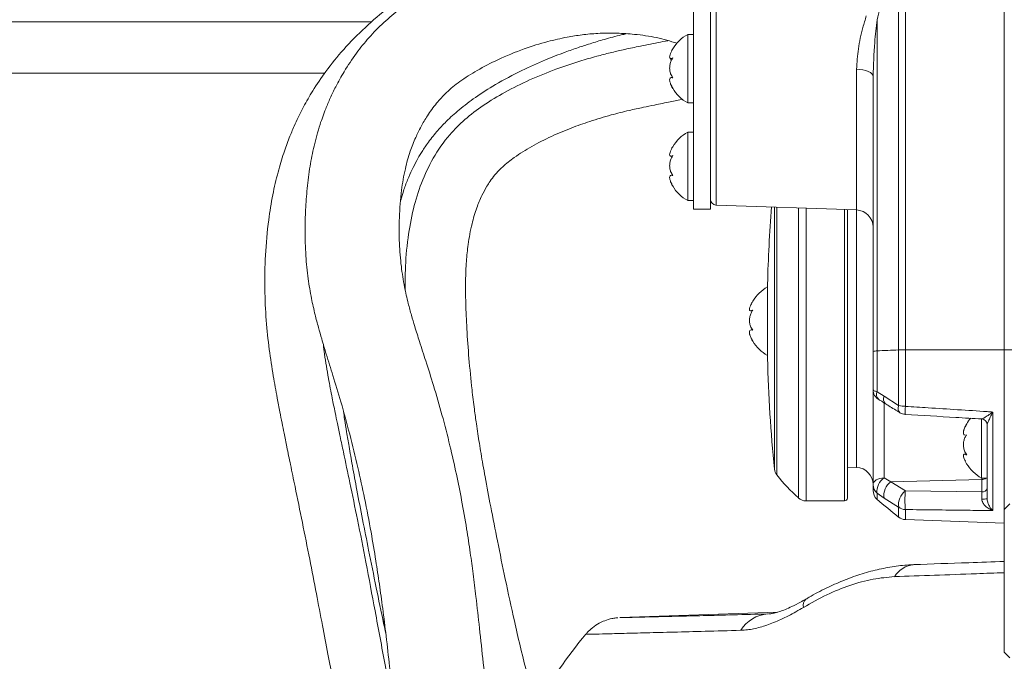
# Model space of a CAD drawing. Header units: millimetres. Extents: x 0 to 8410, y 0 to 5940.
# Tile 23 of 179: x 1128 to 1301, y 2985 to 3097. Entities that reach past the tile are written whole.
import ezdxf

# ---------------------------------------------------------------- set-up
doc = ezdxf.new("R2010")
doc.units = ezdxf.units.MM
doc.header["$LTSCALE"] = 10
doc.styles.add('SLDTEXTSTYLE0', font='TXT', dxfattribs={"width": 0.605})
doc.dimstyles.new('SLDDIMSTYLE0', dxfattribs={"dimtxt": 50, "dimasz": 50, "dimexe": 0, "dimexo": 0.0625, "dimgap": 12.5, "dimtad": 1, "dimtoh": 1, "dimdec": 1, "dimrnd": 1e-09, "dimzin": 12, "dimdsep": 46, "dimtxsty": 'SLDTEXTSTYLE0', "dimsah": 1, "dimcen": 0.09, "dimadec": 0, "dimazin": 0, "dimtfac": 1, "dimtofl": 0, "dimtmove": 0, "dimatfit": 3, "dimfxl": 0, "dimfrac": 2, "dimtolj": 1, "dimtzin": 12, "dimarcsym": 0})

# ---------------------------------------------------------------- blocks, each defined once
blk = doc.blocks.new('*D14')
at = {"color": 7, "linetype": 'Continuous', "lineweight": 0}
for p, q in [((1075.65, 3477.87), (1075.65, 3610.76)), ((1075.65, 3595.76), (1375.65, 3595.76))]:
    blk.add_line(p, q, dxfattribs=at)
for points in [[(1075.65, 3595.76), (1125.65, 3588.26), (1125.65, 3603.26)], [(1375.65, 3595.76), (1325.65, 3603.26), (1325.65, 3588.26)]]:
    blk.add_solid(points, dxfattribs=at)
at = {"color": 7, "linetype": 'Continuous', "lineweight": 0, "insert": (1168.37, 3660.22), "char_height": 50, "attachment_point": 1, "style": 'SLDTEXTSTYLE0'}
blk.add_mtext('300', dxfattribs=at)

msp = doc.modelspace()

# ---------------------------------------------------------------- linework, layer by layer
at = {"color": 7, "linetype": 'Continuous', "lineweight": 0}
for p, q in [((1246.15, 3069.61), (1246.15, 3147.52)), ((1249.15, 3069.61), (1249.15, 3147.52)), ((1300.65, 3039.38), (1300.65, 3141.36)), ((1246.15, 3094.65), (1245.15, 3094.65)), ((1245.15, 3094.65), (1245.15, 3082.65)), ((1242.22, 3090.42), (1242.49, 3090.42)), ((1111.15, 3087.87), (1181.52, 3087.87)), ((1242.53, 3087.09), (1242.31, 3087.09)), ((1277.65, 3039.08), (1277.65, 3087.3)), ((1245.15, 3082.65), (1246.15, 3082.65)), ((1246.15, 3077.52), (1245.15, 3077.52)), ((1245.15, 3077.52), (1245.15, 3065.52)), ((1242.22, 3073.3), (1242.49, 3073.3)), ((1242.53, 3069.97), (1242.31, 3069.97)), ((1246.15, 3064.02), (1246.15, 3069.61)), ((1249.15, 3064.02), (1249.15, 3069.61)), ((1245.15, 3065.52), (1246.15, 3065.52)), ((1246.15, 3064.02), (1249.15, 3064.02)), ((1250.12, 3064.74), (1274.76, 3063.88)), ((1273.15, 3063.93), (1273.15, 3013.37)), ((1259.15, 3037.87), (1259.15, 3050.87)), ((1256.2, 3046.19), (1256.48, 3046.19)), ((1256.54, 3042.86), (1256.33, 3042.86)), ((1277.65, 3032.37), (1277.65, 3039.08)), ((1300.65, 3011.37), (1300.65, 3039.38)), ((1277.65, 3015.67), (1277.65, 3032.37)), ((1296.65, 3027.32), (1296.65, 3016.87)), ((1297.65, 3013.25), (1297.65, 3026.23)), ((1294.06, 3024.41), (1293.85, 3024.41)), ((1293.85, 3024.37), (1294.03, 3024.37)), ((1293.99, 3021.05), (1293.7, 3021.05)), ((1273.15, 3018.78), (1274.76, 3018.73)), ((1277.65, 3014.68), (1277.65, 3015.67)), ((1296.65, 3016.87), (1297.65, 3016.87)), ((1265.9, 3012.87), (1272.65, 3012.87)), ((1301.65, 3012.37), (1300.65, 3011.37)), ((1300.65, 2986.37), (1300.65, 3011.37)), ((1283.31, 3009.58), (1300.65, 3008.98)), ((1191.53, 2992.94), (1192.12, 2990.51)), ((1260.91, 2993.36), (1233.28, 2992.4)), ((1300.65, 2986.37), (1301.65, 2985.37))]:
    msp.add_line(p, q, dxfattribs=at)
at = {"color": 8, "linetype": 'Continuous', "lineweight": 0}
for p, q in [((1282.13, 3039.33), (1282.13, 3133.08)), ((1283.31, 3133.11), (1283.31, 3039.35)), ((1250.12, 3105.77), (1250.12, 3064.74)), ((1111.15, 3096.87), (1189.8, 3096.87)), ((1278.34, 3097.24), (1278.34, 3039.16)), ((1274.76, 3063.88), (1274.76, 3088.54)), ((1260.37, 3044.37), (1260.37, 3064.38)), ((1260.78, 3064.37), (1260.78, 3044.37)), ((1264.57, 3044.37), (1264.57, 3064.23)), ((1265.9, 3064.19), (1265.9, 3044.37)), ((1272.65, 3012.87), (1272.65, 3063.95)), ((1274.76, 3044.37), (1274.76, 3063.88)), ((1260.37, 3018.44), (1260.37, 3044.37)), ((1260.78, 3044.37), (1260.78, 3017.41)), ((1264.57, 3013.37), (1264.57, 3044.37)), ((1265.9, 3044.37), (1265.9, 3012.87)), ((1274.76, 3018.73), (1274.76, 3044.37)), ((1278.34, 3039.16), (1278.34, 3032.01)), ((1282.13, 3029.57), (1282.13, 3039.33)), ((1283.31, 3039.35), (1300.65, 3039.38)), ((1283.31, 3039.35), (1283.31, 3029.44)), ((1300.65, 3039.38), (1303.17, 3039.38)), ((1278.34, 3032.01), (1279.58, 3031.22)), ((1279.58, 3031.22), (1282.13, 3029.57)), ((1279.58, 3030.06), (1279.58, 3016.9)), ((1298.62, 3028.45), (1298.62, 3011.16)), ((1279.58, 3016.9), (1280.79, 3016.21)), ((1280.79, 3016.21), (1296.69, 3016.6)), ((1280.79, 3016.21), (1283.31, 3014.61)), ((1296.69, 3016.6), (1296.69, 3016.87)), ((1296.69, 3014.43), (1296.69, 3016.6)), ((1278.34, 3014.22), (1278.34, 3013.18)), ((1279.57, 3013.37), (1278.34, 3014.22)), ((1283.31, 3014.61), (1296.69, 3014.43)), ((1282.13, 3011.75), (1279.57, 3013.37)), ((1282.13, 3010.01), (1282.13, 3011.75)), ((1283.31, 3011.35), (1283.31, 3009.58))]:
    msp.add_line(p, q, dxfattribs=at)
at = {"color": 8, "linetype": 'Continuous', "lineweight": 0, "flags": 128}
for points in [[(1277.65, 3087.3), (1277.6, 3087.54), (1277.44, 3087.76), (1277.17, 3087.97), (1276.81, 3088.16), (1276.37, 3088.31), (1275.87, 3088.43), (1275.33, 3088.51), (1274.76, 3088.54)], [(1282.13, 3039.33), (1281.65, 3039.31), (1281.17, 3039.29), (1280.69, 3039.27), (1280.22, 3039.25), (1279.74, 3039.23), (1279.27, 3039.21), (1278.8, 3039.18), (1278.34, 3039.16)], [(1277.65, 3032.37), (1277.67, 3032.32), (1277.7, 3032.27), (1277.75, 3032.22), (1277.83, 3032.17), (1277.93, 3032.13), (1278.05, 3032.08), (1278.18, 3032.05), (1278.34, 3032.01)], [(1279.58, 3016.9), (1279.2, 3016.87), (1278.84, 3016.8), (1278.51, 3016.68), (1278.22, 3016.53), (1277.98, 3016.34), (1277.8, 3016.13), (1277.69, 3015.9), (1277.65, 3015.67)]]:
    msp.add_lwpolyline(points, dxfattribs=at)
at = {"color": 7, "linetype": 'Continuous', "lineweight": 0}
for centre, radius, start, end in [((1248.55, 3088.53), 7, 119.0497, 149.3362), ((1248.55, 3088.53), 7, 149.3362, 152.5113), ((1248.55, 3088.77), 7, 207.4374, 210.5144), ((1248.55, 3088.77), 7, 210.5144, 240.9503), ((1248.55, 3071.4), 7, 119.0497, 149.3363), ((1248.55, 3071.4), 7, 149.3363, 152.5113), ((1248.55, 3071.64), 7, 207.4374, 210.5143), ((1248.55, 3071.64), 7, 210.5143, 240.9503), ((1250.15, 3065.74), 1, 180, 268), ((1519.07, 3044.37), 260, 175.5824, 178.5675), ((1274.65, 3060.88), 3, 0, 88), ((1262.55, 3044.25), 7, 119.0497, 148.7451), ((1262.55, 3044.25), 7, 148.7451, 153.2619), ((1262.55, 3044.49), 7, 206.7376, 211.1239), ((1262.55, 3044.49), 7, 211.1239, 240.9503), ((1519.07, 3044.37), 260, 181.4325, 185.7248), ((1279.65, 3032.37), 2, 180, 239.8944), ((1283.38, 3030.04), 2, 238.8869, 266.4858), ((1300.05, 3022.75), 7, 138.9684, 148.8009), ((1300.05, 3022.75), 7, 148.8009, 152.9457), ((1296.65, 3026.23), 1, 0.0048, 86.5636), ((1274.65, 3015.73), 3, 0, 88), ((1300.05, 3022.99), 7, 206.9862, 210.9353), ((1300.05, 3022.99), 7, 210.9353, 240.9503), ((1262.36, 3018.64), 2, 185.7248, 217.9263), ((1284.45, 3035.85), 30, 217.9263, 228.511), ((1279.65, 3014.68), 2, 180, 228.7963), ((1265.9, 3014.87), 2, 228.511, 270), ((1272.65, 3013.37), 0.5, 270, 0), ((1344.21, 3088.41), 100, 228.7963, 231.629), ((1283.38, 3011.58), 2, 231.629, 268), ((1304.67, 2926.17), 100, 140.6877, 149.5782)]:
    msp.add_arc(centre, radius, start, end, dxfattribs=at)
at = {"color": 8, "linetype": 'Continuous', "lineweight": 0}
for centre, radius, start, end in [((1278.24, 3037.02), 2.14, 87.3579, 105.8086), ((1283.31, 3008.7), 30.65, 90.0076, 92.1985), ((1279.47, 3031.55), 1.23, 157.8913, 228.1042), ((1280.58, 3030.72), 1.12, 153.4457, 224.1187), ((1283.13, 3029.1), 1.1, 154.4048, 224.5666), ((1283.32, 3034.94), 5.49, 257.5903, 269.912), ((1298.13, 3028.18), 14.87, 175.1412, 180.5439), ((1279.54, 3015.67), 1.88, 180.2867, 230.4063), ((1281.3, 3014.47), 2.98, 125.268, 184.7914), ((1282.4, 3013.83), 2.87, 124.0976, 189.3058), ((1296.7, 3017.75), 1.16, 269.3628, 310.3278), ((1285.15, 3012.19), 3.04, 127.228, 188.195), ((1304.91, 3012.98), 21.67, 175.6821, 184.3179), ((1296.79, 3015.3), 0.878, 263.1217, 348.3373), ((1296.94, 3016.5), 3.33, 266.1303, 282.4241), ((1283.37, 3013.43), 2.08, 233.6631, 268.302), ((1285.19, 2997.27), 4.44, 95.0572, 148.7787), ((1266.84, 2994.58), 1.45, 132.6586, 195.4198), ((1259.64, 2986.97), 6.09, 93.9706, 148.2848)]:
    msp.add_arc(centre, radius, start, end, dxfattribs=at)
for points, knots in [([(1278.34, 3118.64), (1278.72, 3117.1), (1279.51, 3113.99), (1279.96, 3109.06), (1279.76, 3104.04), (1279.1, 3100.1), (1278.5, 3097.87), (1278.34, 3097.24)], [0, 0, 0, 0, 0.224095, 0.454072, 0.678568, 0.909713, 1, 1, 1, 1]), ([(1274.76, 3088.54), (1274.83, 3089.73), (1274.97, 3092.14), (1275.69, 3095.3), (1276.26, 3097.23), (1276.46, 3097.92)], [0, 0, 0, 0, 0.3854405, 0.7807371, 1, 1, 1, 1]), ([(1278.34, 3097.24), (1278.19, 3095.91), (1277.82, 3092.6), (1277.72, 3089.29), (1277.65, 3087.3)], [0, 0, 0, 0, 0.3995166, 1, 1, 1, 1]), ([(1283.31, 3029.44), (1284.64, 3029.36), (1289.42, 3029.05), (1294.52, 3028.72), (1298.3, 3028.48), (1298.62, 3028.45)], [0, 0, 0, 0, 0.2606556, 0.9369746, 1, 1, 1, 1]), ([(1296.71, 3027.22), (1296.73, 3027.23), (1296.75, 3027.23), (1296.89, 3027.3), (1297.2, 3027.47), (1297.83, 3027.87), (1298.34, 3028.24), (1298.62, 3028.45), (1298.62, 3028.45)], [0, 0, 0, 0, 0.122433, 0.160491, 0.369059, 0.663487, 0.996921, 1, 1, 1, 1]), ([(1298.62, 3028.45), (1298.62, 3028.45), (1298.48, 3028.13), (1298.21, 3027.56), (1297.9, 3026.89), (1297.7, 3026.43), (1297.67, 3026.29), (1297.65, 3026.23)], [0, 0, 0, 0, 0.0034905, 0.3392632, 0.6373415, 0.8471545, 1, 1, 1, 1]), ([(1296.71, 3013.18), (1296.71, 3013.4), (1296.71, 3013.87), (1296.69, 3014.24), (1296.69, 3014.43)], [0, 0, 0, 0, 0.483466, 1, 1, 1, 1]), ([(1298.62, 3011.16), (1298.62, 3011.16), (1298.34, 3011.26), (1297.83, 3011.51), (1297.2, 3012.04), (1296.89, 3012.51), (1296.75, 3012.88), (1296.73, 3013.05), (1296.71, 3013.18)], [0, 0, 0, 0, 0.00308, 0.336517, 0.630941, 0.839514, 0.877571, 1, 1, 1, 1]), ([(1297.65, 3013.25), (1297.67, 3013.09), (1297.7, 3012.72), (1297.9, 3012.17), (1298.21, 3011.6), (1298.48, 3011.3), (1298.62, 3011.16), (1298.62, 3011.16)], [0, 0, 0, 0, 0.1528399, 0.3626505, 0.6607354, 0.9965091, 1, 1, 1, 1]), ([(1298.62, 3011.16), (1298.3, 3011.17), (1296.64, 3011.19), (1291.54, 3011.25), (1286.76, 3011.31), (1283.31, 3011.35)], [0, 0, 0, 0, 0.0630254, 0.3236816, 1, 1, 1, 1]), ([(1300.65, 3000.28), (1299.01, 3000.22), (1294.77, 3000.06), (1288.34, 2999.83), (1283.71, 2999.66), (1281.39, 2999.58)], [0, 0, 0, 0, 0.2391743, 0.6187328, 1, 1, 1, 1]), ([(1281.39, 2999.58), (1280.16, 2999.47), (1277.66, 2999.26), (1273.63, 2998.14), (1269.5, 2996.49), (1266.81, 2994.97), (1265.45, 2994.2)], [0, 0, 0, 0, 0.246525, 0.500358, 0.747405, 1, 1, 1, 1]), ([(1265.45, 2994.2), (1264.57, 2993.69), (1262.78, 2992.65), (1260.21, 2991.48), (1257.78, 2990.65), (1255.88, 2990.25), (1254.84, 2990.19), (1254.45, 2990.17)], [0, 0, 0, 0, 0.215122, 0.437041, 0.650108, 0.869791, 1, 1, 1, 1]), ([(1254.45, 2990.17), (1252.32, 2990.11), (1248.07, 2990), (1242.58, 2989.85), (1237.81, 2989.73), (1233.82, 2989.63), (1230.69, 2989.55), (1228.52, 2989.5), (1227.35, 2989.47), (1227.37, 2989.47), (1227.37, 2989.47)], [0, 0, 0, 0, 0.125226, 0.250452, 0.378873, 0.507293, 0.640694, 0.774095, 0.911355, 1, 1, 1, 1])]:
    msp.add_open_spline(points, degree=3, knots=knots, dxfattribs=at)
at = {"color": 7, "linetype": 'Continuous', "lineweight": 0}
for points, knots in [([(1227.42, 3115.73), (1227.23, 3115.69), (1226.22, 3115.44), (1224.38, 3114.9), (1221.46, 3114), (1217.77, 3112.74), (1213.08, 3110.93), (1207.86, 3108.61), (1202.42, 3105.82), (1197.35, 3102.74), (1192.72, 3099.43), (1188.56, 3095.93), (1184.86, 3092.16), (1181.82, 3088.41), (1179.53, 3085.03), (1177.97, 3082.31), (1176.92, 3080.23), (1176.09, 3078.41), (1175.22, 3076.33), (1174.25, 3073.65), (1173.26, 3070.31), (1172.35, 3066.41), (1171.57, 3061.54), (1171.08, 3056.03), (1170.97, 3050.12), (1171.22, 3044.59), (1171.76, 3039.51), (1172.45, 3035.01), (1173.1, 3031.37), (1173.63, 3028.63), (1174.04, 3026.57), (1174.45, 3024.53), (1174.93, 3022.12), (1175.57, 3019), (1176.48, 3014.6), (1177.61, 3009.08), (1178.87, 3002.8), (1180.03, 2996.78), (1181.09, 2991.22), (1182.06, 2986.14), (1182.97, 2981.38), (1183.87, 2976.8), (1184.72, 2972.63), (1185.57, 2968.75), (1186.44, 2965), (1187.49, 2960.96), (1188.72, 2956.7), (1190.09, 2952.54), (1191.42, 2948.98), (1192.58, 2946.21), (1193.54, 2944.12), (1194.49, 2942.2), (1195.61, 2940.13), (1197.05, 2937.72), (1198.74, 2935.21), (1200.96, 2932.35), (1203.57, 2929.59), (1206.21, 2927.57), (1208.43, 2926.32), (1210.39, 2925.47), (1212.74, 2924.77), (1215.15, 2924.35), (1217.27, 2924.18), (1219.02, 2924.13), (1220.61, 2924.15), (1222.35, 2924.23), (1224.39, 2924.37), (1226.84, 2924.58), (1229.45, 2924.83), (1232.39, 2925.09), (1235.69, 2925.36), (1239.68, 2925.69), (1244.04, 2926.03), (1248.65, 2926.39), (1253.03, 2926.73), (1257.24, 2927.05), (1261.35, 2927.38), (1265.56, 2927.71), (1269.58, 2928.04), (1273.38, 2928.35), (1277.15, 2928.66), (1281.48, 2929.01), (1286.64, 2929.41), (1292.6, 2929.84), (1299.04, 2930.27), (1305.62, 2930.68), (1312.27, 2931.07), (1319.62, 2931.48), (1327.52, 2931.86), (1335.69, 2932.1), (1343.23, 2932.15), (1350.04, 2932.13), (1356.14, 2932.09), (1361.83, 2932.05), (1368.27, 2932), (1375.95, 2931.94), (1385.03, 2931.88), (1394.89, 2931.81), (1405.17, 2931.75), (1415.7, 2931.68), (1426.31, 2931.62), (1437.19, 2931.55), (1448.33, 2931.5), (1459.71, 2931.47), (1471.21, 2931.48), (1482.64, 2931.51), (1493.74, 2931.54), (1504.23, 2931.55), (1513.39, 2931.56), (1521.36, 2931.57), (1528.41, 2931.59), (1535.01, 2931.61), (1541.06, 2931.63), (1546.46, 2931.63), (1551.15, 2931.62), (1555.07, 2931.59), (1558.2, 2931.54), (1560.61, 2931.5), (1562.38, 2931.47), (1563.57, 2931.47), (1564.47, 2931.55), (1565.26, 2931.73), (1566.04, 2932.03), (1566.75, 2932.42), (1567.36, 2932.87), (1567.92, 2933.39), (1568.59, 2934.23), (1569.19, 2935.44), (1569.53, 2936.9), (1569.53, 2938.44), (1569.17, 2939.99), (1568.46, 2941.4), (1567.5, 2942.55), (1566.3, 2943.43), (1565.22, 2943.87), (1564.38, 2944.05), (1563.68, 2944.11), (1562.85, 2944.07), (1561.79, 2943.82), (1560.67, 2943.22), (1559.6, 2942.3), (1559.18, 2941.41), (1558.97, 2940.96)], [0, 0, 0, 0, 0.000756, 0.004092, 0.007444, 0.012639, 0.01917, 0.026768, 0.034587, 0.042627, 0.049523, 0.056542, 0.06365, 0.070284, 0.075781, 0.080143, 0.083013, 0.085314, 0.088329, 0.092258, 0.097092, 0.102832, 0.109105, 0.117931, 0.126327, 0.134314, 0.141916, 0.149007, 0.154953, 0.158734, 0.161715, 0.164409, 0.168081, 0.172801, 0.178584, 0.187912, 0.197208, 0.205809, 0.213666, 0.220737, 0.22726, 0.233689, 0.240015, 0.24486, 0.250232, 0.256151, 0.262584, 0.269427, 0.275537, 0.279888, 0.283454, 0.286459, 0.290216, 0.294931, 0.300468, 0.305794, 0.313989, 0.320934, 0.324081, 0.327956, 0.332834, 0.338024, 0.342139, 0.345379, 0.348405, 0.351494, 0.355522, 0.36055, 0.365924, 0.370426, 0.376723, 0.383515, 0.391041, 0.398496, 0.405893, 0.411892, 0.418136, 0.424643, 0.430788, 0.435787, 0.44109, 0.44694, 0.454156, 0.462727, 0.471583, 0.480445, 0.489311, 0.498179, 0.509516, 0.520348, 0.530318, 0.53931, 0.547202, 0.554199, 0.561474, 0.572171, 0.583749, 0.596324, 0.610038, 0.623467, 0.637493, 0.652162, 0.66754, 0.683692, 0.700603, 0.718011, 0.735655, 0.753308, 0.770754, 0.785323, 0.800305, 0.815478, 0.830549, 0.845138, 0.858771, 0.8712, 0.882461, 0.892641, 0.901861, 0.910181, 0.917078, 0.922758, 0.927485, 0.931387, 0.93342, 0.936694, 0.941085, 0.946212, 0.951824, 0.957649, 0.962785, 0.967229, 0.972186, 0.976401, 0.980024, 0.981621, 0.983168, 0.985373, 0.988368, 0.992099, 0.996026, 1, 1, 1, 1]), ([(1246.15, 3108.07), (1245.42, 3108.34), (1243.38, 3109.09), (1240.08, 3109.85), (1236.58, 3110.46), (1233.66, 3110.75), (1230.87, 3110.91), (1228.21, 3110.92), (1225.46, 3110.78), (1222.69, 3110.5), (1219.42, 3109.97), (1215.48, 3109.06), (1210.33, 3107.48), (1204.28, 3104.99), (1198.83, 3101.99), (1194.72, 3099.16), (1191.82, 3096.78), (1189.27, 3094.16), (1186.95, 3091.27), (1185.03, 3088.38), (1183.55, 3085.72), (1182.5, 3083.54), (1181.56, 3081.33), (1180.56, 3078.53), (1179.63, 3075.17), (1178.9, 3071.43), (1178.42, 3067.72), (1178.15, 3064), (1178.04, 3060.06), (1178.16, 3056.01), (1178.57, 3051.99), (1179.14, 3048.54), (1179.78, 3045.7), (1180.4, 3043.34), (1181.06, 3041.03), (1181.9, 3038.23), (1183.05, 3034.57), (1184.47, 3029.91), (1185.94, 3024.53), (1187.32, 3018.89), (1188.57, 3013.16), (1189.61, 3007.7), (1190.45, 3002.66), (1191.12, 2998.22), (1191.72, 2993.82), (1192.32, 2989.01), (1192.92, 2983.65), (1193.62, 2977.8), (1194.58, 2971.58), (1196.01, 2965.38), (1197.86, 2959.63), (1199.79, 2955.14), (1201.56, 2951.85), (1203.1, 2949.42), (1204.69, 2947.22), (1206.37, 2945.19), (1208.29, 2943.16), (1210.72, 2941.06), (1213.69, 2939.11), (1216.86, 2937.62), (1219.87, 2936.54), (1222.42, 2935.8), (1224.49, 2935.28), (1226.23, 2934.88), (1227.84, 2934.53), (1228.9, 2934.32), (1229.39, 2934.22)], [0, 0, 0, 0, 0.008849, 0.02445, 0.037971, 0.048893, 0.057504, 0.069602, 0.078842, 0.088568, 0.101018, 0.116255, 0.13403, 0.16165, 0.189786, 0.203997, 0.218202, 0.23241, 0.245977, 0.261218, 0.273173, 0.281915, 0.289898, 0.301633, 0.317302, 0.331754, 0.347726, 0.362934, 0.377218, 0.395966, 0.412567, 0.426919, 0.438898, 0.448395, 0.457053, 0.468692, 0.485217, 0.505776, 0.530479, 0.555715, 0.578615, 0.603769, 0.624871, 0.64219, 0.660042, 0.680488, 0.702788, 0.727638, 0.753831, 0.781601, 0.808727, 0.832365, 0.8464, 0.859329, 0.871595, 0.883713, 0.895909, 0.910623, 0.927188, 0.94303, 0.957243, 0.969728, 0.978216, 0.985531, 0.993343, 1, 1, 1, 1]), ([(1249.63, 2947.15), (1249.07, 2947.27), (1246.74, 2947.77), (1242.77, 2948.53), (1237.48, 2949.33), (1232.7, 2950.04), (1229.13, 2950.75), (1226.75, 2951.37), (1224.58, 2952.07), (1222.37, 2953.05), (1220.75, 2954.17), (1219.32, 2955.46), (1217.95, 2956.97), (1216.44, 2958.99), (1214.98, 2961.59), (1213.72, 2964.48), (1212.63, 2967.51), (1211.32, 2971.97), (1210.16, 2977.66), (1209.33, 2984.22), (1208.69, 2990.33), (1208.11, 2995.55), (1207.57, 2999.96), (1207.02, 3003.94), (1206.37, 3008.24), (1205.58, 3012.83), (1204.6, 3017.69), (1203.47, 3022.68), (1202.13, 3027.88), (1200.7, 3032.83), (1199.34, 3037.11), (1198.21, 3040.56), (1197.37, 3043.24), (1196.71, 3045.46), (1196.09, 3047.75), (1195.43, 3050.61), (1194.89, 3054.13), (1194.56, 3058.18), (1194.56, 3062.64), (1194.88, 3067.01), (1195.55, 3070.9), (1196.41, 3073.99), (1197.38, 3076.44), (1198.39, 3078.49), (1199.57, 3080.52), (1201.03, 3082.56), (1202.93, 3084.6), (1205.31, 3086.54), (1208.34, 3088.45), (1212.12, 3090.4), (1216.26, 3092.11), (1220.35, 3093.38), (1223.74, 3094.15), (1226.67, 3094.62), (1229.59, 3094.88), (1232.66, 3094.92), (1236.11, 3094.68), (1239.65, 3094.2), (1242.09, 3093.47), (1243.28, 3093.12)], [0, 0, 0, 0, 0.0083908, 0.0344837, 0.0576871, 0.0849753, 0.1032677, 0.1132181, 0.124455, 0.1422586, 0.1601003, 0.1740384, 0.1866857, 0.203562, 0.2226571, 0.2373491, 0.2538976, 0.2722187, 0.3069609, 0.339567, 0.3685951, 0.3945021, 0.4130939, 0.430202, 0.4497659, 0.4732171, 0.4946372, 0.5182605, 0.5438799, 0.5682426, 0.5885544, 0.604743, 0.617403, 0.6267661, 0.6369023, 0.6509468, 0.6682069, 0.6880068, 0.7097797, 0.7328109, 0.7509805, 0.7659048, 0.7780791, 0.7878976, 0.7977359, 0.8098669, 0.8207309, 0.8335841, 0.8488203, 0.8657898, 0.886693, 0.9045902, 0.9190363, 0.9299787, 0.9414915, 0.9555445, 0.9683053, 0.98462, 1, 1, 1, 1]), ([(1194.86, 3065.6), (1195, 3066.13), (1195.33, 3067.34), (1196.02, 3069.12), (1196.8, 3070.9), (1197.61, 3072.49), (1198.5, 3074), (1199.63, 3075.71), (1201.07, 3077.55), (1202.93, 3079.54), (1205.18, 3081.58), (1208.05, 3083.75), (1211.72, 3086.08), (1215.83, 3088.26), (1219.95, 3090.11), (1223.28, 3091.41), (1225.9, 3092.34), (1228.19, 3093.09), (1230.69, 3093.83), (1232.79, 3094.41), (1234.07, 3094.7), (1234.35, 3094.77)], [0, 0, 0, 0, 0.034606, 0.079001, 0.119263, 0.155749, 0.188742, 0.226765, 0.278536, 0.32714, 0.385404, 0.454506, 0.533656, 0.633278, 0.719181, 0.789531, 0.836138, 0.876636, 0.925884, 0.983868, 1, 1, 1, 1]), ([(1241.68, 3093.55), (1241.11, 3093.44), (1239.39, 3093.12), (1236.76, 3092.59), (1233.96, 3092), (1231.54, 3091.43), (1229.01, 3090.79), (1225.82, 3089.86), (1221.87, 3088.53), (1217.47, 3086.75), (1213.2, 3084.63), (1209.39, 3082.32), (1206.12, 3079.85), (1203.06, 3076.81), (1200.46, 3073.04), (1198.38, 3068.64), (1196.94, 3063.92), (1196.03, 3058.79), (1195.61, 3054.02), (1195.64, 3050.96), (1195.65, 3049.8)], [0, 0, 0, 0, 0.024938, 0.074972, 0.112456, 0.14452, 0.17831, 0.220741, 0.281033, 0.349235, 0.41507, 0.476357, 0.532497, 0.584026, 0.654803, 0.72283, 0.79093, 0.865853, 0.949049, 1, 1, 1, 1]), ([(1242.56, 3090.53), (1242.41, 3090.48), (1242.16, 3090.37), (1241.99, 3090.53), (1241.98, 3090.84), (1242.11, 3091.28), (1242.27, 3091.61), (1242.35, 3091.76)], [0, 0, 0, 0, 0.26688, 0.462402, 0.658393, 0.844111, 1, 1, 1, 1]), ([(1242.56, 3087.04), (1242.41, 3087.25), (1242.16, 3087.63), (1241.99, 3088.38), (1241.98, 3089.08), (1242.12, 3089.75), (1242.34, 3090.23), (1242.51, 3090.46), (1242.56, 3090.53)], [0, 0, 0, 0, 0.23555, 0.408132, 0.581131, 0.745064, 0.917173, 1, 1, 1, 1]), ([(1242.13, 3090.25), (1242.13, 3090.25), (1242.17, 3090.2), (1242.24, 3090.21), (1242.31, 3090.22)], [0, 0, 0, 0, 0.080946, 1, 1, 1, 1]), ([(1242.56, 3085.15), (1242.41, 3085.42), (1242.16, 3085.9), (1241.99, 3086.5), (1241.98, 3086.88), (1242.12, 3087.08), (1242.34, 3087.11), (1242.51, 3087.06), (1242.56, 3087.04)], [0, 0, 0, 0, 0.235563, 0.408149, 0.581144, 0.745077, 0.917188, 1, 1, 1, 1]), ([(1242.35, 3085.54), (1242.36, 3085.5), (1242.42, 3085.38), (1242.5, 3085.24), (1242.56, 3085.15)], [0, 0, 0, 0, 0.303032, 1, 1, 1, 1]), ([(1227.37, 2951.23), (1226.73, 2952.56), (1225.2, 2955.69), (1223.17, 2961.31), (1221.02, 2967.99), (1218.89, 2975.31), (1216.77, 2983.23), (1214.87, 2991.26), (1213.22, 2998.89), (1211.85, 3005.58), (1210.66, 3011.56), (1209.83, 3016.03), (1209.27, 3019.15), (1208.94, 3021.11), (1208.64, 3022.93), (1208.37, 3024.66), (1208.08, 3026.65), (1207.72, 3029.2), (1207.26, 3033.03), (1206.79, 3037.76), (1206.43, 3042.88), (1206.23, 3047.41), (1206.19, 3051.33), (1206.32, 3054.73), (1206.66, 3058.06), (1207.23, 3061.22), (1208.07, 3064.09), (1208.99, 3066.28), (1209.8, 3067.8), (1210.57, 3069.01), (1211.44, 3070.18), (1212.84, 3071.62), (1214.97, 3073.3), (1217.85, 3075.08), (1221.21, 3076.79), (1224.62, 3078.24), (1228.14, 3079.48), (1231.53, 3080.5), (1234.68, 3081.29), (1237.21, 3081.84), (1239.63, 3082.34), (1241.95, 3082.81), (1243.57, 3083.17), (1244.3, 3083.33)], [0, 0, 0, 0, 0.031774, 0.074931, 0.123033, 0.175837, 0.232445, 0.291593, 0.34017, 0.383795, 0.42215, 0.455275, 0.46849, 0.480705, 0.491941, 0.50222, 0.512871, 0.528446, 0.549031, 0.58227, 0.613806, 0.641822, 0.666537, 0.688149, 0.706887, 0.730214, 0.74862, 0.763085, 0.774547, 0.780657, 0.788934, 0.800099, 0.815758, 0.83678, 0.859237, 0.880907, 0.900792, 0.923713, 0.942418, 0.957584, 0.969343, 0.986286, 1, 1, 1, 1]), ([(1242.56, 3073.41), (1242.41, 3073.35), (1242.16, 3073.25), (1241.99, 3073.4), (1241.98, 3073.72), (1242.11, 3074.15), (1242.27, 3074.48), (1242.35, 3074.63)], [0, 0, 0, 0, 0.266877, 0.462398, 0.658388, 0.844111, 1, 1, 1, 1]), ([(1242.56, 3069.91), (1242.41, 3070.13), (1242.16, 3070.5), (1241.99, 3071.25), (1241.98, 3071.95), (1242.12, 3072.63), (1242.34, 3073.1), (1242.51, 3073.33), (1242.56, 3073.41)], [0, 0, 0, 0, 0.235566, 0.408153, 0.581145, 0.745078, 0.91719, 1, 1, 1, 1]), ([(1242.56, 3068.02), (1242.41, 3068.3), (1242.16, 3068.77), (1241.99, 3069.37), (1241.98, 3069.76), (1242.12, 3069.96), (1242.34, 3069.98), (1242.51, 3069.93), (1242.56, 3069.91)], [0, 0, 0, 0, 0.235552, 0.408135, 0.581133, 0.745064, 0.917173, 1, 1, 1, 1]), ([(1242.35, 3068.42), (1242.36, 3068.38), (1242.42, 3068.25), (1242.5, 3068.12), (1242.56, 3068.02)], [0, 0, 0, 0, 0.303033, 1, 1, 1, 1]), ([(1256.56, 3046.31), (1256.41, 3046.25), (1256.16, 3046.14), (1255.99, 3046.28), (1255.98, 3046.58), (1256.1, 3046.98), (1256.25, 3047.28), (1256.31, 3047.4)], [0, 0, 0, 0, 0.27499, 0.476469, 0.678428, 0.869807, 1, 1, 1, 1]), ([(1256.56, 3042.82), (1256.41, 3043.03), (1256.16, 3043.4), (1255.99, 3044.14), (1255.98, 3044.85), (1256.12, 3045.52), (1256.34, 3046), (1256.51, 3046.24), (1256.56, 3046.31)], [0, 0, 0, 0, 0.23557, 0.408152, 0.581147, 0.745077, 0.917187, 1, 1, 1, 1]), ([(1256.56, 3040.88), (1256.41, 3041.15), (1256.16, 3041.63), (1255.99, 3042.24), (1255.98, 3042.63), (1256.12, 3042.85), (1256.34, 3042.88), (1256.51, 3042.84), (1256.56, 3042.82)], [0, 0, 0, 0, 0.235567, 0.408146, 0.581144, 0.745074, 0.917185, 1, 1, 1, 1]), ([(1256.01, 3042.34), (1256, 3042.27), (1255.99, 3042.12), (1256.13, 3041.7), (1256.34, 3041.25), (1256.51, 3040.97), (1256.56, 3040.88)], [0, 0, 0, 0, 0.221085, 0.525923, 0.845984, 1, 1, 1, 1]), ([(1195.36, 2968.6), (1194.92, 2970.38), (1193.69, 2975.43), (1192.16, 2983.87), (1190.41, 2993.27), (1188.82, 3001.79), (1187.34, 3009.28), (1186.01, 3015.71), (1184.99, 3020.55), (1184.26, 3024), (1183.78, 3026.31), (1183.31, 3028.56), (1182.77, 3031.2), (1182.13, 3034.62), (1181.58, 3037.73), (1181.35, 3039.73), (1181.29, 3040.29)], [0, 0, 0, 0, 0.075263, 0.213274, 0.341327, 0.457324, 0.560188, 0.649818, 0.725374, 0.764085, 0.796975, 0.82507, 0.862357, 0.913212, 0.975685, 1, 1, 1, 1]), ([(1278.65, 3030.63), (1278.82, 3030.53), (1279.2, 3030.32), (1279.57, 3030.06), (1279.77, 3029.92)], [0, 0, 0, 0, 0.46638, 1, 1, 1, 1]), ([(1279.78, 3029.95), (1279.99, 3029.8), (1280.82, 3029.25), (1281.71, 3028.73), (1282.37, 3028.34)], [0, 0, 0, 0, 0.258946, 1, 1, 1, 1]), ([(1184.81, 3028.55), (1184.88, 3028.09), (1185.05, 3026.9), (1185.38, 3024.84), (1185.83, 3022.14), (1186.42, 3018.75), (1187.21, 3014.48), (1188.17, 3009.56), (1189.3, 3003.85), (1190.53, 2997.76), (1191.53, 2992.88), (1192.11, 2990.21), (1192.23, 2989.63)], [0, 0, 0, 0, 0.0354586, 0.0921626, 0.1575156, 0.2449855, 0.3552892, 0.4885028, 0.6260316, 0.7949753, 0.9553943, 1, 1, 1, 1]), ([(1283.25, 3028.04), (1286.21, 3027.86), (1290.7, 3027.58), (1295.19, 3027.32), (1296.72, 3027.23)], [0, 0, 0, 0, 0.659137, 1, 1, 1, 1]), ([(1293.66, 3024.4), (1293.6, 3024.46), (1293.48, 3024.57), (1293.48, 3024.97), (1293.62, 3025.49), (1293.84, 3025.97), (1294.01, 3026.27), (1294.06, 3026.36)], [0, 0, 0, 0, 0.225768, 0.452072, 0.666518, 0.891673, 1, 1, 1, 1]), ([(1294.06, 3026.36), (1293.92, 3026.1), (1293.66, 3025.66), (1293.5, 3025.19), (1293.51, 3025.05), (1293.51, 3025.01)], [0, 0, 0, 0, 0.489969, 0.848944, 1, 1, 1, 1]), ([(1294.06, 3020.92), (1293.91, 3021.16), (1293.66, 3021.56), (1293.49, 3022.34), (1293.48, 3023.04), (1293.62, 3023.69), (1293.84, 3024.14), (1294.01, 3024.34), (1294.06, 3024.41)], [0, 0, 0, 0, 0.235556, 0.408136, 0.581135, 0.74506, 0.917174, 1, 1, 1, 1]), ([(1293.83, 3019.82), (1293.77, 3019.93), (1293.61, 3020.23), (1293.49, 3020.63), (1293.48, 3020.95), (1293.62, 3021.07), (1293.84, 3021.03), (1294.01, 3020.95), (1294.06, 3020.92)], [0, 0, 0, 0, 0.11425, 0.314219, 0.514672, 0.704618, 0.904043, 1, 1, 1, 1]), ([(1284.67, 3001.65), (1284.54, 3001.65), (1283.46, 3001.65), (1281.35, 3001.39), (1278.37, 3000.85), (1275.36, 3000.01), (1272.38, 2998.92), (1269.39, 2997.57), (1267.22, 2996.47), (1266.06, 2995.74), (1265.87, 2995.63)], [0, 0, 0, 0, 0.021225, 0.178461, 0.336857, 0.494935, 0.651712, 0.806599, 0.969351, 1, 1, 1, 1]), ([(1284.8, 3001.7), (1287.94, 3001.81), (1292.97, 3001.98), (1298.55, 3002.18), (1300.65, 3002.25)], [0, 0, 0, 0, 0.623383, 1, 1, 1, 1]), ([(1265.87, 2995.66), (1265.55, 2995.48), (1264.72, 2994.98), (1263.5, 2994.36), (1262.24, 2993.81), (1261.18, 2993.42), (1260.29, 2993.18), (1259.67, 2993.07), (1259.34, 2993.05), (1259.29, 2993.05), (1259.29, 2993.05)], [0, 0, 0, 0, 0.101713, 0.270411, 0.411027, 0.558147, 0.712912, 0.848391, 0.996114, 1, 1, 1, 1]), ([(1233.28, 2992.4), (1233.28, 2992.4), (1233.26, 2992.4), (1234.37, 2992.42), (1236.43, 2992.47), (1239.42, 2992.55), (1243.23, 2992.64), (1247.77, 2992.75), (1253.03, 2992.88), (1257.15, 2992.99), (1259.22, 2993.04)], [0, 0, 0, 0, 0.086855, 0.222372, 0.357888, 0.492925, 0.619496, 0.746464, 0.873431, 1, 1, 1, 1]), ([(1232.93, 2992.38), (1232.8, 2992.37), (1232.44, 2992.34), (1231.65, 2992.21), (1230.68, 2991.92), (1229.53, 2991.39), (1228.5, 2990.69), (1227.73, 2990.02), (1227.41, 2989.58), (1227.34, 2989.49)], [0, 0, 0, 0, 0.06074, 0.167072, 0.369246, 0.529007, 0.750574, 0.945623, 1, 1, 1, 1])]:
    msp.add_open_spline(points, degree=3, knots=knots, dxfattribs=at)

# ---------------------------------------------------------------- dimensions: what is measured, and where the dimension line sits
dim = msp.add_linear_dim(base=(1375.65, 3595.76), p1=(1075.65, 3477.87), p2=(1375.65, 2663.03), dimstyle='SLDDIMSTYLE0', dxfattribs=at)
dim.commit()
dim.dimension.update_dxf_attribs({"geometry": '*D14', "text_midpoint": (1225.65, 3595.76), "dimtype": 160})

doc.saveas('drawing.dxf')
